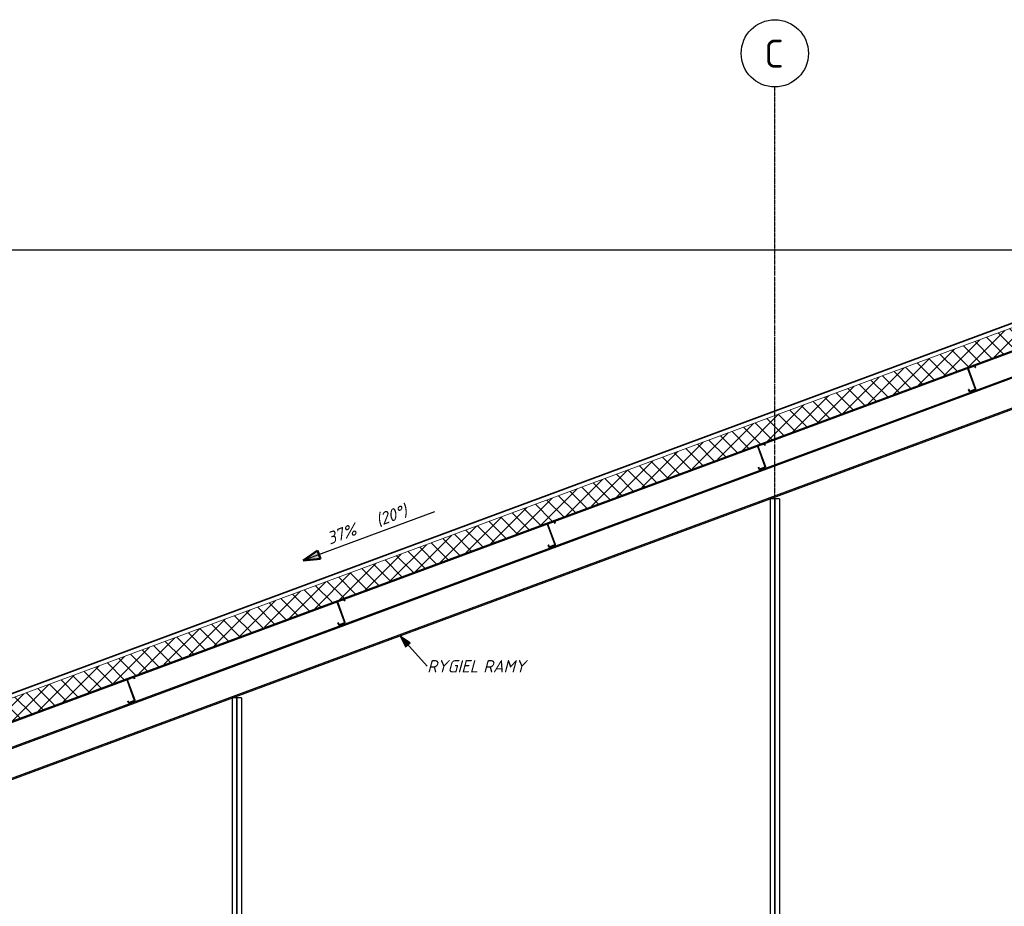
# Model space of a CAD drawing. Header units: millimetres. Extents: x -23034 to 4305, y -2041 to 12509.
# Tile 8 of 10: x -14693 to -5907, y 4604 to 12509. Entities that reach past the tile are written whole.
import ezdxf

# ---------------------------------------------------------------- set-up
doc = ezdxf.new("R2010")
doc.units = ezdxf.units.MM
doc.linetypes.add('Linia osi', pattern=[14, 6, -3, 2, -3])
for name, color, linetype, lineweight in [('A-ROOF', 132, 'Continuous', 25), ('A-ROOF-PATT', 132, 'Continuous', 35), ('G-ANNO-DIMS', 111, 'Continuous', 20), ('G-ANNO-TEXT', 231, 'Continuous', 20), ('S-BEAM', 12, 'Continuous', 25), ('S-COLS', 52, 'Continuous', 25), ('S-GRID', 1, 'Continuous', 20), ('S-GRID-IDEN', 1, 'Continuous', 25)]:
    doc.layers.add(name, color=color, linetype=linetype, lineweight=lineweight)
doc.styles.add('GOST Common', font='GOST_Common.ttf', dxfattribs={"height": 250})
doc.styles.add('GOST Common_I', font='GOST_Common Italic.ttf', dxfattribs={"height": 110})
pattern_1 = [(45, (-3397.42, 5171.7), (-125.7236, 125.7236), []), (45, (-3397.42, 5362.2), (-125.7236, 125.7236), [])]

# ---------------------------------------------------------------- blocks, each defined once
blk = doc.blocks.new('Słup IPE - IPE160-1946344-C')
at = {"layer": 'S-COLS', "lineweight": 20}
for p, q in [((-7957.7, 0), (-7957.7, 8238.6)), ((-7952.7, 8238.6), (-7952.7, 0))]:
    blk.add_line(p, q, dxfattribs=at)
blk = doc.blocks.new('Słup IPE - IPE160-1946345-C')
at = {"layer": 'S-COLS', "lineweight": 20}
for p, q in [((-12757.4, 0), (-12757.4, 6462.7)), ((-12752.4, 6462.7), (-12752.4, 0))]:
    blk.add_line(p, q, dxfattribs=at)
blk = doc.blocks.new('Cienkościenne - Zetowniki - 202 Z 14-V3-C')
at = {"layer": 'S-BEAM', "lineweight": 20}
h = blk.add_hatch(dxfattribs=at)
h.set_pattern_fill('FP_14', color=256, style=0, pattern_type=2)
h.set_pattern_definition(pattern_1)
h.paths.add_polyline_path([(-13717.9, 6418), (-13667.3, 6437.1), (-13666.1, 6438.2), (-13666, 6440.8), (-13733.7, 6623.9), (-13733.7, 6625.4), (-13732.6, 6626.5), (-13676.7, 6647.2), (-13675.1, 6647.1), (-13674.1, 6646), (-13668.7, 6631.3), (-13667.4, 6631.8), (-13672.8, 6646.5), (-13675.1, 6648.4), (-13677.2, 6648.5), (-13733.7, 6627.1), (-13735, 6626), (-13735.1, 6623.4), (-13667.3, 6440.4), (-13667.4, 6438.8), (-13668.5, 6437.8), (-13718.4, 6419.3), (-13719.9, 6419.4), (-13721, 6420.5), (-13727.1, 6437), (-13728.4, 6436.5), (-13722.3, 6420), (-13719.9, 6418.1), (-13718.4, 6418)], flags=0)
at = {"layer": 'S-BEAM', "lineweight": 35}
for p, q in [((-13735.1, 6623.4), (-13667.3, 6440.4)), ((-13666, 6440.8), (-13733.7, 6623.9)), ((-13677.2, 6648.5), (-13733, 6627.8)), ((-13732.6, 6626.5), (-13676.7, 6647.2)), ((-13674.1, 6646), (-13668.7, 6631.3)), ((-13667.4, 6631.8), (-13672.8, 6646.5)), ((-13668.7, 6631.3), (-13667.4, 6631.8)), ((-13727.1, 6437), (-13728.4, 6436.5)), ((-13728.4, 6436.5), (-13722.3, 6420)), ((-13721, 6420.5), (-13727.1, 6437)), ((-13668.5, 6437.8), (-13718.4, 6419.3)), ((-13717.9, 6418), (-13668, 6436.5))]:
    blk.add_line(p, q, dxfattribs=at)
for centre, radius, start, end in [((-13731.9, 6624.6), 3.4, 110.30447, 200.30447), ((-13731.9, 6624.6), 2, 110.30447, 200.30447), ((-13676, 6645.3), 3.4, 20.30447, 110.30447), ((-13676, 6645.3), 2, 20.30447, 110.30447), ((-13719.1, 6421.2), 3.4, 200.30447, 290.30447), ((-13719.1, 6421.2), 2, 200.30447, 290.30447), ((-13669.2, 6439.7), 2, 290.30447, 20.30447), ((-13669.2, 6439.7), 3.4, 290.30447, 20.30447)]:
    blk.add_arc(centre, radius, start, end, dxfattribs=at)
blk = doc.blocks.new('Cienkościenne - Zetowniki - 202 Z 14-V4-C')
at = {"layer": 'S-BEAM', "lineweight": 20}
h = blk.add_hatch(dxfattribs=at)
h.set_pattern_fill('FP_14', color=256, style=0, pattern_type=2)
h.set_pattern_definition(pattern_1)
h.paths.add_polyline_path([(-11842.2, 7112), (-11791.6, 7131.1), (-11790.4, 7132.3), (-11790.3, 7134.9), (-11858, 7317.9), (-11858, 7319.5), (-11856.8, 7320.5), (-11800.9, 7341.2), (-11799.4, 7341.1), (-11798.4, 7340), (-11793, 7325.4), (-11791.6, 7325.9), (-11797.1, 7340.5), (-11799.4, 7342.4), (-11801.4, 7342.5), (-11858, 7321.2), (-11859.2, 7320), (-11859.3, 7317.4), (-11791.6, 7134.4), (-11791.7, 7132.8), (-11792.8, 7131.8), (-11842.7, 7113.3), (-11844.2, 7113.4), (-11845.2, 7114.5), (-11851.4, 7131), (-11852.7, 7130.5), (-11845.9, 7113.3), (-11844.2, 7112.1), (-11842.7, 7112)], flags=0)
at = {"layer": 'S-BEAM', "lineweight": 35}
for p, q in [((-11859.3, 7317.4), (-11791.6, 7134.4)), ((-11790.3, 7134.9), (-11858, 7317.9)), ((-11801.4, 7342.5), (-11857.3, 7321.8)), ((-11856.8, 7320.5), (-11800.9, 7341.2)), ((-11798.4, 7340), (-11793, 7325.4)), ((-11791.6, 7325.9), (-11797.1, 7340.5)), ((-11793, 7325.4), (-11791.6, 7325.9)), ((-11851.4, 7131), (-11852.7, 7130.5)), ((-11852.7, 7130.5), (-11846.6, 7114)), ((-11845.2, 7114.5), (-11851.4, 7131)), ((-11792.8, 7131.8), (-11842.7, 7113.3)), ((-11842.2, 7112), (-11792.3, 7130.5))]:
    blk.add_line(p, q, dxfattribs=at)
for centre, radius, start, end in [((-11856.1, 7318.6), 3.4, 110.30447, 200.30447), ((-11856.1, 7318.6), 2, 110.30447, 200.30447), ((-11800.2, 7339.3), 3.4, 20.30447, 110.30447), ((-11800.2, 7339.3), 2, 20.30447, 110.30447), ((-11793.5, 7133.7), 2, 290.30447, 20.30447), ((-11793.5, 7133.7), 3.4, 290.30447, 20.30447), ((-11843.4, 7115.2), 3.4, 200.30447, 290.30447), ((-11843.4, 7115.2), 2, 200.30447, 290.30447)]:
    blk.add_arc(centre, radius, start, end, dxfattribs=at)
blk = doc.blocks.new('Cienkościenne - Zetowniki - 202 Z 14-V5-C')
at = {"layer": 'S-BEAM', "lineweight": 20}
h = blk.add_hatch(dxfattribs=at)
h.set_pattern_fill('FP_14', color=256, style=0, pattern_type=2)
h.set_pattern_definition(pattern_1)
h.paths.add_polyline_path([(-9966.5, 7806), (-9915.9, 7825.1), (-9914.7, 7826.3), (-9914.6, 7828.9), (-9982.3, 8011.9), (-9982.2, 8013.5), (-9981.1, 8014.5), (-9925.2, 8035.2), (-9923.7, 8035.1), (-9922.6, 8034), (-9917.2, 8019.4), (-9915.9, 8019.9), (-9922, 8035.2), (-9923.7, 8036.4), (-9925.7, 8036.5), (-9982.3, 8015.2), (-9983.5, 8014.1), (-9983.6, 8011.5), (-9915.9, 7828.4), (-9915.9, 7826.9), (-9917.1, 7825.8), (-9967, 7807.4), (-9968.5, 7807.4), (-9969.5, 7808.5), (-9975.6, 7825), (-9976.9, 7824.6), (-9970.2, 7807.4), (-9968.5, 7806.1), (-9967, 7806.1)], flags=0)
at = {"layer": 'S-BEAM', "lineweight": 35}
for p, q in [((-9983.6, 8011.5), (-9915.9, 7828.4)), ((-9914.6, 7828.9), (-9982.3, 8011.9)), ((-9925.7, 8036.5), (-9981.6, 8015.8)), ((-9981.1, 8014.5), (-9925.2, 8035.2)), ((-9922.6, 8034), (-9917.2, 8019.4)), ((-9915.9, 8019.9), (-9921.3, 8034.5)), ((-9917.2, 8019.4), (-9915.9, 8019.9)), ((-9975.6, 7825), (-9976.9, 7824.6)), ((-9976.9, 7824.6), (-9970.8, 7808.1)), ((-9969.5, 7808.5), (-9975.6, 7825)), ((-9917.1, 7825.8), (-9967, 7807.4)), ((-9966.5, 7806), (-9916.6, 7824.5))]:
    blk.add_line(p, q, dxfattribs=at)
for centre, radius, start, end in [((-9980.4, 8012.6), 3.4, 110.30447, 200.30447), ((-9980.4, 8012.6), 2, 110.30447, 200.30447), ((-9924.5, 8033.3), 3.4, 20.30447, 110.30447), ((-9924.5, 8033.3), 2, 20.30447, 110.30447), ((-9917.8, 7827.7), 2, 290.30447, 20.30447), ((-9917.8, 7827.7), 3.4, 290.30447, 20.30447), ((-9967.6, 7809.2), 3.4, 200.30447, 290.30447), ((-9967.6, 7809.2), 2, 200.30447, 290.30447)]:
    blk.add_arc(centre, radius, start, end, dxfattribs=at)
blk = doc.blocks.new('Cienkościenne - Zetowniki - 202 Z 14-V6-C')
at = {"layer": 'S-BEAM', "lineweight": 20}
h = blk.add_hatch(dxfattribs=at)
h.set_pattern_fill('FP_14', color=256, style=0, pattern_type=2)
h.set_pattern_definition(pattern_1)
h.paths.add_polyline_path([(-8090.7, 8500.1), (-8040.2, 8519.2), (-8038.9, 8520.3), (-8038.8, 8522.9), (-8106.6, 8706), (-8106.5, 8707.5), (-8105.4, 8708.5), (-8049.5, 8729.2), (-8048, 8729.2), (-8046.9, 8728), (-8041.5, 8713.4), (-8040.2, 8713.9), (-8045.6, 8728.5), (-8048, 8730.4), (-8050, 8730.5), (-8106.6, 8709.2), (-8107.8, 8708.1), (-8107.9, 8705.5), (-8040.2, 8522.4), (-8040.2, 8520.9), (-8041.3, 8519.8), (-8091.2, 8501.4), (-8092.8, 8501.4), (-8093.8, 8502.6), (-8099.9, 8519.1), (-8101.2, 8518.5), (-8095.1, 8502.1), (-8092.8, 8500.1), (-8091.2, 8500.1)], flags=0)
at = {"layer": 'S-BEAM', "lineweight": 35}
for p, q in [((-8107.9, 8705.5), (-8040.2, 8522.4)), ((-8038.8, 8522.9), (-8106.6, 8706)), ((-8050, 8730.5), (-8105.9, 8709.8)), ((-8105.4, 8708.5), (-8049.5, 8729.2)), ((-8046.9, 8728), (-8041.5, 8713.4)), ((-8040.2, 8713.9), (-8045.6, 8728.5)), ((-8041.5, 8713.4), (-8040.2, 8713.9)), ((-8099.9, 8519.1), (-8101.2, 8518.6)), ((-8101.2, 8518.6), (-8095.1, 8502.1)), ((-8093.8, 8502.6), (-8099.9, 8519.1)), ((-8041.3, 8519.8), (-8091.2, 8501.4)), ((-8090.7, 8500.1), (-8040.8, 8518.5))]:
    blk.add_line(p, q, dxfattribs=at)
for centre, radius, start, end in [((-8104.7, 8706.7), 3.4, 110.30447, 200.30447), ((-8104.7, 8706.7), 2, 110.30447, 200.30447), ((-8048.8, 8727.3), 3.4, 20.30447, 110.30447), ((-8048.8, 8727.3), 2, 20.30447, 110.30447), ((-8042, 8521.7), 2, 290.30447, 20.30447), ((-8042, 8521.7), 3.4, 290.30447, 20.30447), ((-8091.9, 8503.3), 3.4, 200.30447, 290.30447), ((-8091.9, 8503.3), 2, 200.30447, 290.30447)]:
    blk.add_arc(centre, radius, start, end, dxfattribs=at)
blk = doc.blocks.new('Cienkościenne - Zetowniki - 202 Z 14-V7-C')
at = {"layer": 'S-BEAM', "lineweight": 20}
h = blk.add_hatch(dxfattribs=at)
h.set_pattern_fill('FP_14', color=256, style=0, pattern_type=2)
h.set_pattern_definition(pattern_1)
h.paths.add_polyline_path([(-6215, 9194.1), (-6164.4, 9213.2), (-6163.2, 9214.3), (-6163.1, 9216.9), (-6230.9, 9400), (-6230.8, 9401.5), (-6229.7, 9402.5), (-6173.8, 9423.2), (-6172.2, 9423.2), (-6171.2, 9422), (-6165.8, 9407.4), (-6164.5, 9407.9), (-6170.5, 9423.2), (-6172.2, 9424.5), (-6174.3, 9424.5), (-6230.9, 9403.2), (-6232.1, 9402.1), (-6232.2, 9399.5), (-6164.4, 9216.4), (-6164.5, 9214.9), (-6165.6, 9213.9), (-6215.5, 9195.4), (-6217, 9195.5), (-6218.1, 9196.6), (-6224.2, 9213.1), (-6225.5, 9212.5), (-6219.4, 9196.1), (-6217, 9194.2), (-6215.5, 9194.1)], flags=0)
at = {"layer": 'S-BEAM', "lineweight": 35}
for p, q in [((-6174.3, 9424.5), (-6230.2, 9403.9)), ((-6229.7, 9402.5), (-6173.8, 9423.2)), ((-6171.2, 9422), (-6165.8, 9407.4)), ((-6164.5, 9407.9), (-6169.9, 9422.5)), ((-6165.8, 9407.4), (-6164.5, 9407.9)), ((-6232.2, 9399.5), (-6164.4, 9216.4)), ((-6163.1, 9216.9), (-6230.9, 9400)), ((-6224.2, 9213.1), (-6225.5, 9212.6)), ((-6225.5, 9212.6), (-6219.4, 9196.1)), ((-6218.1, 9196.6), (-6224.2, 9213.1)), ((-6165.6, 9213.9), (-6215.5, 9195.4)), ((-6215, 9194.1), (-6165.1, 9212.5))]:
    blk.add_line(p, q, dxfattribs=at)
for centre, radius, start, end in [((-6229, 9400.7), 3.4, 110.30447, 200.30447), ((-6229, 9400.7), 2, 110.30447, 200.30447), ((-6173.1, 9421.4), 3.4, 20.30447, 110.30447), ((-6173.1, 9421.4), 2, 20.30447, 110.30447), ((-6216.2, 9197.3), 3.4, 200.30447, 290.30447), ((-6216.2, 9197.3), 2, 200.30447, 290.30447), ((-6166.3, 9215.7), 2, 290.30447, 20.30447), ((-6166.3, 9215.7), 3.4, 290.30447, 20.30447)]:
    blk.add_arc(centre, radius, start, end, dxfattribs=at)
blk = doc.blocks.new('Siatka - Oś 6mm-1781598-C')
at = {"layer": 'S-GRID-IDEN'}
blk.add_circle((1444.8, 12209.3), 300, dxfattribs=at)

msp = doc.modelspace()

# ---------------------------------------------------------------- hatches: boundary and pattern name
at = {"layer": 'A-ROOF-PATT', "lineweight": 20}
h = msp.add_hatch(dxfattribs=at)
h.set_pattern_fill('FP_9', color=256, style=0, pattern_type=2)
h.set_pattern_definition([(45, (-3397.42, 5171.7), (-70.7107, 70.7107), []), (135, (-3397.42, 5171.7), (-70.7107, -70.7107), [])])
h.paths.add_polyline_path([(-18035.2, 5046.7), (-4085.2, 10208.2), (3430.1, 7427.5), (3430.1, 7630.1), (-4085.2, 10410.8), (-18035.2, 5249.3), (-18035.2, 5158)], flags=0)
at = {"layer": 'G-ANNO-DIMS', "lineweight": 50}
msp.add_hatch(color=256, dxfattribs=at).paths.add_polyline_path([(-12162.8, 7688), (-12008.1, 7702.4), (-12036, 7777.8)], flags=0)
at = {"layer": 'G-ANNO-TEXT', "lineweight": 25}
msp.add_hatch(color=10, dxfattribs=at).paths.add_polyline_path([(-11295.3, 7010.5), (-11248.8, 6918), (-11208.8, 6953.6)], flags=0)

# ---------------------------------------------------------------- linework, layer by layer
at = {"layer": 'A-ROOF', "lineweight": 35}
for p, q in [((-4085.2, 10453.4), (-18035.2, 5291.9)), ((-17655.2, 5176.6), (-4085.2, 10197.5))]:
    msp.add_line(p, q, dxfattribs=at)
at = {"layer": 'A-ROOF', "lineweight": 20}
for p, q in [((-18035.2, 5249.3), (-4085.2, 10410.8)), ((-17665.2, 5183.6), (-4085.2, 10208.2))]:
    msp.add_line(p, q, dxfattribs=at)
at = {"layer": 'G-ANNO-DIMS', "lineweight": 25}
msp.add_line((-4085.2, 10453.4), (-19992.7, 10453.4), dxfattribs=at)
at = {"layer": 'G-ANNO-DIMS', "lineweight": 50}
for p, q in [((-12036, 7777.8), (-12162.8, 7688)), ((-12008.1, 7702.4), (-12036, 7777.8)), ((-12162.8, 7688), (-12008.1, 7702.4))]:
    msp.add_line(p, q, dxfattribs=at)
at = {"layer": 'G-ANNO-TEXT', "color": 10, "lineweight": 25}
for p, q in [((-11295.3, 7010.5), (-11248.8, 6918)), ((-11208.8, 6953.6), (-11295.3, 7010.5)), ((-11295.3, 7010.5), (-11058.3, 6744.4)), ((-11248.8, 6918), (-11208.8, 6953.6))]:
    msp.add_line(p, q, dxfattribs=at)
at = {"layer": 'S-BEAM'}
for p, q in [((-17551.9, 4990.9), (-4085.2, 9973.6)), ((-17548.3, 4981.4), (-4085.2, 9962.7)), ((-17425.2, 4760.8), (-4085.2, 9696.6)), ((-17425.2, 4749.9), (-4085.2, 9685.7))]:
    msp.add_line(p, q, dxfattribs=at)
at = {"layer": 'S-COLS'}
for p, q in [((-7996.2, 8238.6), (-7996.2, 0)), ((-7914.2, 8238.6), (-7996.2, 8238.6)), ((-7914.2, 8238.6), (-7914.2, 0)), ((-12795.9, 6462.7), (-12795.9, 0)), ((-12713.9, 6462.7), (-12795.9, 6462.7)), ((-12713.9, 6462.7), (-12713.9, 0))]:
    msp.add_line(p, q, dxfattribs=at)
at = {"layer": 'S-GRID', "linetype": 'Linia osi', "lineweight": 25}
msp.add_line((-7955.2, -1804.8), (-7955.2, 11909.8), dxfattribs=at)

# ---------------------------------------------------------------- block references
at = {"layer": 'S-BEAM'}
for name in ['Cienkościenne - Zetowniki - 202 Z 14-V7-C', 'Cienkościenne - Zetowniki - 202 Z 14-V6-C', 'Cienkościenne - Zetowniki - 202 Z 14-V5-C', 'Cienkościenne - Zetowniki - 202 Z 14-V4-C', 'Cienkościenne - Zetowniki - 202 Z 14-V3-C']:
    msp.add_blockref(name, (0, 0), dxfattribs=at)
at = {"layer": 'S-COLS', "lineweight": 20}
for name in ['Słup IPE - IPE160-1946344-C', 'Słup IPE - IPE160-1946345-C']:
    msp.add_blockref(name, (0, 0), dxfattribs=at)
at = {"layer": 'S-GRID-IDEN'}
msp.add_blockref('Siatka - Oś 6mm-1781598-C', (-9400, 0), dxfattribs=at)

# ---------------------------------------------------------------- texts
at = {"layer": 'G-ANNO-TEXT', "color": 7, "lineweight": 25, "char_height": 110, "attachment_point": 1, "style": 'GOST Common_I'}
for s, insert, width in [('RYGIEL', (-11056.7, 6799.4), 561.181), ('\\fGOST Common|b0|i1|c238|p34|; ', (-10593.6, 6799.4), 44.093), ('RAMY', (-10557.3, 6799.4), 468.987)]:
    msp.add_mtext(s, dxfattribs=dict(at, insert=insert, width=width))
at = {"layer": 'S-GRID-IDEN', "lineweight": 20, "insert": (-8047.4, 12331.5), "char_height": 250, "width": 216.456, "attachment_point": 1, "style": 'GOST Common'}
msp.add_mtext('\\fGOST Common|b0|i0|c238|p34|;C', dxfattribs=at)

# ---------------------------------------------------------------- next in the draw order: texts
at = {"layer": 'G-ANNO-DIMS', "lineweight": 25, "insert": (-11964.7, 7930.5), "char_height": 110, "width": 852.272, "attachment_point": 1, "rotation": 20.30447, "line_spacing_factor": 1.022761, "style": 'GOST Common_I', "bg_fill": 3, "box_fill_scale": 1.25, "bg_fill_color": 256, "bg_fill_true_color": 13158600, "bg_fill_transparency": 0}
msp.add_mtext('37%   (20°)', dxfattribs=at)

# ---------------------------------------------------------------- next in the draw order: linework, layer by layer
at = {"layer": 'G-ANNO-DIMS', "lineweight": 25}
msp.add_line((-10990.4, 8121.8), (-12162.8, 7688), dxfattribs=at)

doc.saveas('drawing.dxf')
